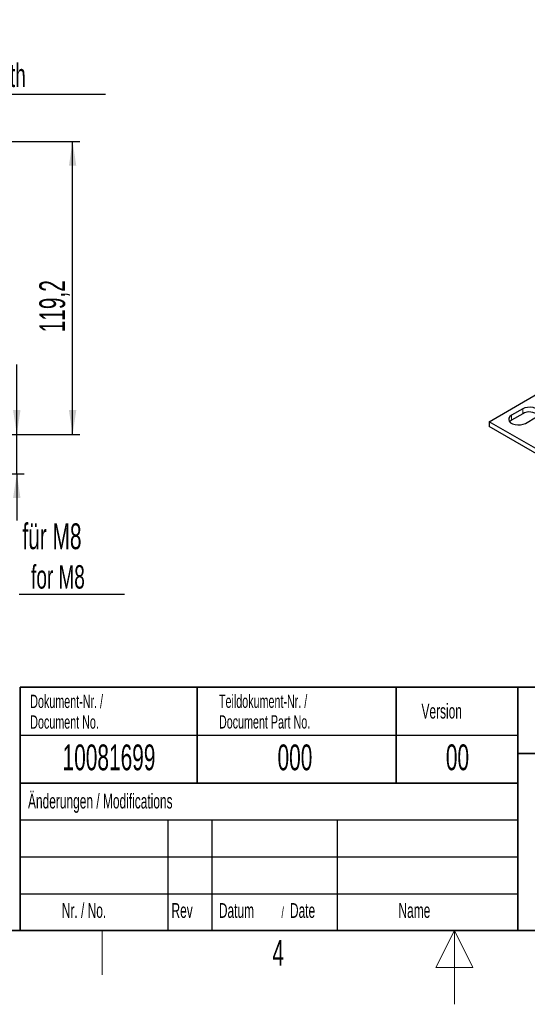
# Model space of a CAD drawing. Header units: millimetres. Extents: x 5 to 418, y 2 to 292.
# Tile 22 of 53: x 158 to 227, y 2 to 136. Entities that reach past the tile are written whole.
import ezdxf

# ---------------------------------------------------------------- set-up
doc = ezdxf.new("R2010")
doc.units = ezdxf.units.MM
doc.layers.add('SLD-0', color=7, linetype='Continuous')
doc.styles.add('SLDTEXTSTYLE0', font='TXT', dxfattribs={"width": 0.605})
doc.dimstyles.new('SLDDIMSTYLE0', dxfattribs={"dimtxt": 3.5, "dimasz": 3.302, "dimexe": 0, "dimexo": 0.0625, "dimgap": 0.875, "dimtad": 1, "dimlfac": 3, "dimrnd": 1e-09, "dimzin": 12, "dimdsep": 46, "dimtxsty": 'SLDTEXTSTYLE0', "dimsah": 1, "dimcen": 0.09, "dimadec": 0, "dimazin": 3, "dimtfac": 1, "dimtofl": 0, "dimtmove": 0, "dimatfit": 3, "dimfxl": 1, "dimfrac": 2, "dimtolj": 1, "dimtzin": 12, "dimarcsym": 0})
doc.dimstyles.new('SLDDIMSTYLE1', dxfattribs={"dimtxt": 3.5, "dimasz": 3.302, "dimexe": 0, "dimexo": 0.0625, "dimgap": 0.875, "dimtad": 1, "dimlfac": 3, "dimrnd": 1e-09, "dimzin": 12, "dimdsep": 46, "dimtxsty": 'SLDTEXTSTYLE0', "dimsah": 1, "dimcen": 0.09, "dimadec": 0, "dimazin": 3, "dimtfac": 1, "dimtmove": 0, "dimatfit": 0, "dimfxl": 1, "dimfrac": 2, "dimtolj": 1, "dimtzin": 12, "dimarcsym": 0})

# ---------------------------------------------------------------- blocks, each defined once
blk = doc.blocks.new('_D_5')
at = {"layer": 'SLD-0'}
for p, q in [((157.65, 79.29), (157.65, 88.77)), ((148.85, 79.29), (158.65, 79.29)), ((157.65, 73.96), (157.65, 79.29)), ((149.19, 73.96), (158.65, 73.96)), ((157.65, 73.96), (157.65, 67.61))]:
    blk.add_line(p, q, dxfattribs=at)
for points in [[(157.65, 79.29), (158.15, 82.6), (157.14, 82.6)], [(157.65, 73.96), (157.14, 70.66), (158.15, 70.66)]]:
    blk.add_solid(points, dxfattribs=at)
at = {"layer": 'SLD-0', "insert": (153.14, 83.42), "char_height": 3.5, "attachment_point": 1, "rotation": 90, "style": 'SLDTEXTSTYLE0'}
blk.add_mtext('16', dxfattribs=at)
blk = doc.blocks.new('_D_7')
at = {"layer": 'SLD-0', "color": 7}
for p, q in [((148.85, 119.03), (166.22, 119.03)), ((165.22, 79.29), (165.22, 119.03)), ((148.85, 79.29), (166.22, 79.29))]:
    blk.add_line(p, q, dxfattribs=at)
for points in [[(165.22, 119.03), (164.71, 115.73), (165.72, 115.73)], [(165.22, 79.29), (165.72, 82.6), (164.71, 82.6)]]:
    blk.add_solid(points, dxfattribs=at)
at = {"layer": 'SLD-0', "color": 7, "insert": (160.7, 93.14), "char_height": 3.5, "attachment_point": 1, "rotation": 90, "style": 'SLDTEXTSTYLE0'}
blk.add_mtext('119,2', dxfattribs=at)
blk = doc.blocks.new('SW_NOTE_0')
at = {"layer": 'SLD-0', "color": 0}
blk.add_line((14.3, 0), (0, 0), dxfattribs=at)
at = {"layer": 'SLD-0', "color": 0, "attachment_point": 1, "style": 'SLDTEXTSTYLE0'}
for s, insert, char_height in [('für M8', (0.44, 9.64), 3.5), ('for M8', (1.63, 3.97), 3.175)]:
    blk.add_mtext(s, dxfattribs=dict(at, insert=insert, char_height=char_height))
blk = doc.blocks.new('SW_NOTE_0_1')
at = {"layer": 'SLD-0', "color": 0}
blk.add_line((30.22, 0), (0, 0), dxfattribs=at)
at = {"layer": 'SLD-0', "color": 0, "attachment_point": 1, "style": 'SLDTEXTSTYLE0'}
for s, insert, char_height in [('M8 Erdung', (0.49, 9.83), 3.5), ('protective earth', (1.68, 4.17), 3.175)]:
    blk.add_mtext(s, dxfattribs=dict(at, insert=insert, char_height=char_height))

msp = doc.modelspace()

# ---------------------------------------------------------------- linework, layer by layer
at = {"color": 7, "linetype": 'Continuous', "lineweight": 25}
for p, q in [((221.744, 81.0193), (228.3437, 84.8292)), ((226.2695, 82.761), (224.761, 81.8901)), ((226.2695, 82.1077), (224.761, 81.2369)), ((226.6466, 80.8016), (228.1551, 81.6724)), ((276.6155, 49.3427), (221.744, 81.0193)), ((221.744, 81.0193), (221.744, 80.3661)), ((276.6155, 48.6894), (221.744, 80.3661))]:
    msp.add_line(p, q, dxfattribs=at)
at = {"color": 7, "linetype": 'Continuous', "lineweight": 18}
for p, q in [((224.761, 81.8901), (224.761, 81.2369)), ((226.2695, 82.761), (226.2695, 82.1077))]:
    msp.add_line(p, q, dxfattribs=at)
at = {"color": 7, "linetype": 'Continuous', "lineweight": 25, "flags": 128}
for points in [[(228.1551, 81.6724), (228.3825, 81.8478), (228.5151, 82.0531), (228.5422, 82.2716), (228.4616, 82.4857), (228.2797, 82.678), (228.0113, 82.8329), (227.6782, 82.9379), (227.3074, 82.9845), (226.9289, 82.9688), (226.5733, 82.8923), (226.2695, 82.761)], [(224.761, 81.8901), (224.5336, 81.7147), (224.4009, 81.5095), (224.3739, 81.2909), (224.4545, 81.0769), (224.6364, 80.8846), (224.9048, 80.7297), (225.2378, 80.6247), (225.6087, 80.5781), (225.9872, 80.5937), (226.3428, 80.6703), (226.6466, 80.8016)], [(224.761, 81.2369), (224.5336, 81.0615), (224.4964, 81.0192)]]:
    msp.add_lwpolyline(points, dxfattribs=at)
at = {"color": 7, "linetype": 'Continuous', "lineweight": 25}
msp.add_arc((227.1898, 80.47), 1.8786, 49.106312, 119.333177, dxfattribs=at)
at = {"layer": 'SLD-0', "lineweight": 35}
for p, q in [((158.1167, 45), (225.6167, 45)), ((158.1167, 45), (158.1167, 32)), ((182.1167, 45), (182.1167, 32)), ((209.1167, 45), (209.1167, 32)), ((225.6167, 45), (225.6167, 32)), ((225.6167, 45), (266.3305, 45)), ((225.6167, 45), (225.6167, 36)), ((225.6167, 36), (266.3305, 36)), ((225.6167, 36), (225.6167, 12)), ((158.1167, 32), (158.1167, 12)), ((158.1167, 32), (225.6167, 32)), ((26, 12), (408, 12)), ((225.6167, 12), (266.3305, 12))]:
    msp.add_line(p, q, dxfattribs=at)
at = {"layer": 'SLD-0'}
for p, q in [((158.1167, 38.5), (225.6167, 38.5)), ((158.1167, 27), (225.6167, 27)), ((178.1167, 27), (178.1167, 12)), ((184.1167, 27), (184.1167, 12)), ((201.1167, 27), (201.1167, 12)), ((158.1167, 22), (225.6167, 22)), ((158.1167, 17), (225.6167, 17))]:
    msp.add_line(p, q, dxfattribs=at)
at = {"layer": 'SLD-0', "lineweight": 25}
msp.add_line((158.1167, 32), (225.6167, 32), dxfattribs=at)
at = {"layer": 'SLD-0', "color": 7, "linetype": 'Continuous', "lineweight": 35}
for p in [(225.6167, 32), (158.1167, 12)]:
    msp.add_line(p, (225.6167, 12), dxfattribs=at)
at = {"layer": 'SLD-0', "lineweight": 18}
msp.add_line((169.25, 6), (169.25, 12), dxfattribs=at)
at = {"layer": 'SLD-0', "color": 7, "linetype": 'Continuous', "lineweight": 18}
for p, q in [((217, 12), (214.5, 7)), ((217, 2), (217, 12)), ((219.5, 7), (217, 12)), ((214.5, 7), (219.5, 7))]:
    msp.add_line(p, q, dxfattribs=at)

# ---------------------------------------------------------------- block references
at = {"layer": 'SLD-0'}
for name, p in [('SW_NOTE_0_1', (139.476, 125.4199)), ('SW_NOTE_0', (157.9634, 57.5928))]:
    msp.add_blockref(name, p, dxfattribs=at)

# ---------------------------------------------------------------- texts
at = {"layer": 'SLD-0', "style": 'SLDTEXTSTYLE0'}
for s, insert, char_height, attachment_point in [('Dokument-Nr. /', (159.4707, 43.9891), 1.8, 1), ('Teildokument-Nr. /', (185.0721, 44.0073), 1.8, 1), ('Version', (212.5452, 42.7601), 2, 1), ('Document No.', (159.4707, 41.1891), 1.8, 1), ('Document Part No.', (185.0721, 41.2073), 1.8, 1), ('10081699', (170.1557, 37.243), 3.5, 2), ('000', (195.3767, 37.243), 3.5, 2), ('00', (217.424, 37.2527), 3.5, 2), ('Änderungen / Modifications', (159.1698, 30.5619), 2, 1), ('Nr. / No.', (163.7532, 15.7244), 2, 1), ('Rev', (178.6351, 15.7244), 2, 1), ('Datum', (185.0629, 15.7244), 2, 1), ('/', (193.5459, 15.2243), 1.5, 1), ('Date', (194.7022, 15.7244), 2, 1), ('Name', (209.4275, 15.729), 2, 1), ('4', (193.1027, 10.743), 3.5, 2)]:
    msp.add_mtext(s, dxfattribs=dict(at, insert=insert, char_height=char_height, attachment_point=attachment_point))

# ---------------------------------------------------------------- dimensions: what is measured, and where the dimension line sits
at = {"layer": 'SLD-0', "color": 7}
dim = msp.add_linear_dim(base=(165.2162, 119.0271), p1=(148.8538, 79.2938), p2=(148.8538, 119.0271), angle=90, dimstyle='SLDDIMSTYLE0', dxfattribs=at)
dim.commit()
dim.dimension.update_dxf_attribs({"geometry": '_D_7', "text_midpoint": (165.2162, 99.1605), "dimtype": 160})
at = {"layer": 'SLD-0'}
dim = msp.add_linear_dim(base=(157.6468, 79.2938), p1=(149.1871, 73.9605), p2=(148.8538, 79.2938), angle=90, dimstyle='SLDDIMSTYLE1', dxfattribs=at)
dim.commit()
dim.dimension.update_dxf_attribs({"geometry": '_D_5', "text_midpoint": (157.6468, 86.0974), "dimtype": 160})

doc.saveas('drawing.dxf')
